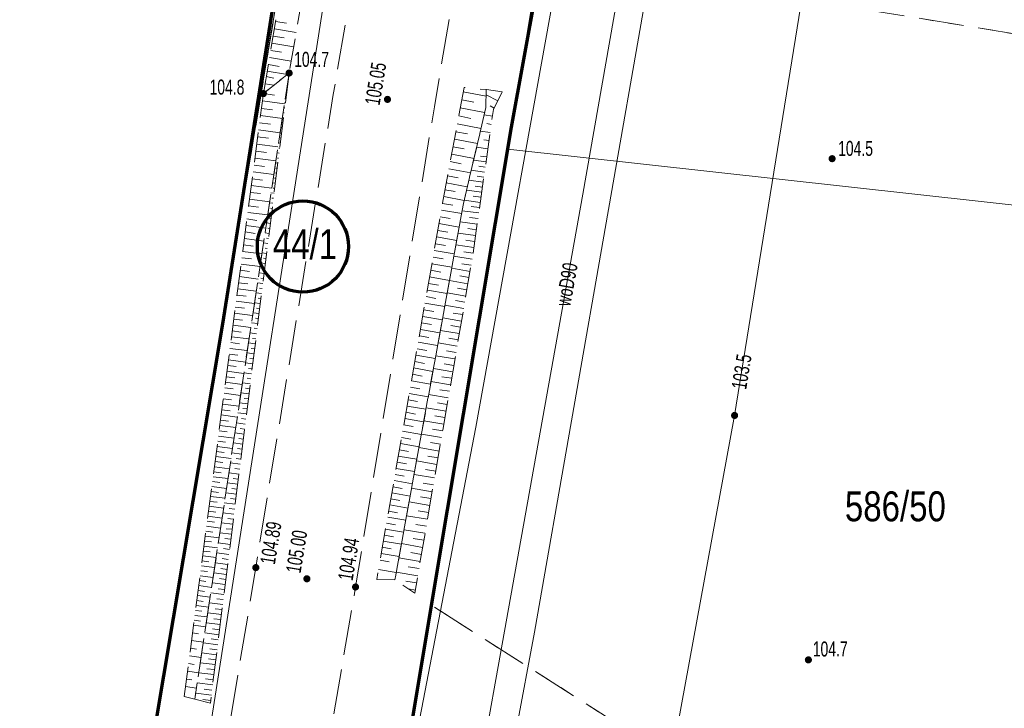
# Model space of a CAD drawing. Header units: inches. Extents: x 6497603 to 6502483, y 5925790 to 5934357.
# Tile 203 of 256: x 6500960 to 6501009, y 5926512 to 5926547. Entities that reach past the tile are written whole.
import ezdxf
from ezdxf.enums import TextEntityAlignment as Align

# ---------------------------------------------------------------- set-up
doc = ezdxf.new("R2010")
doc.units = ezdxf.units.IN
doc.header["$MEASUREMENT"] = 0
for name, pattern in [('1.5_0.75', [2.25, 1.5, -0.75]), ('2.25_0.75', [3, 2.25, -0.75]), ('219-1000', [0, 0]), ('egkk-1000', [3, 2.25, -0.75]), ('egug-1000', [1.5, 0.75, -0.75])]:
    doc.linetypes.add(name, pattern=pattern)
for name, color, linetype in [('000 Inne (niezydentyfikowane)', 7, 'Continuous'), ('203-punkt graniczny', 7, 'Continuous'), ('211-numer działki ewidencyjnej', 7, 'Continuous'), ('217-kontur klasyfikacyjny', 7, 'Continuous'), ('218-kontur użytku gruntowego', 7, 'Continuous'), ('219-działka ewidencyjna', 7, 'Continuous'), ('jezdnia', 7, 'Continuous'), ('pikieta naturalna', 7, 'Continuous'), ('pikieta naturalna-Atr2', 7, 'Continuous'), ('pikieta sztuczna', 7, 'Continuous'), ('pikieta sztuczna-Atr2', 7, 'Continuous'), ('przewód kanalizacyjny', 7, 'Continuous'), ('przewód telekomunikacyjny podziemny', 7, 'Continuous'), ('przewód wodociągowy', 7, 'Continuous'), ('przewód wodociągowy-Atr1', 7, 'Continuous'), ('rzędna', 7, 'Continuous'), ('rzędna-Atr2', 7, 'Continuous'), ('skarpa nieumocniona', 7, 'Continuous')]:
    doc.layers.add(name, color=color, linetype=linetype)
doc.styles.get("Standard").update_dxf_attribs({"font": 'arial.ttf'})

# ---------------------------------------------------------------- blocks, each defined once
blk = doc.blocks.new('203')
at = {"linetype": 'Continuous', "lineweight": 0}
h = blk.add_hatch(color=0, dxfattribs=at)
edge = h.paths.add_edge_path()
edge.add_arc((0, 0), 0.09, 0, 360)
blk = doc.blocks.new('PW01')
at = {"linetype": 'Continuous', "lineweight": 13}
h = blk.add_hatch(color=0, dxfattribs=at)
edge = h.paths.add_edge_path()
edge.add_arc((0, 0), 0.18, 0, 360)

msp = doc.modelspace()

# ---------------------------------------------------------------- linework, layer by layer
at = {"color": 6, "lineweight": 70}
for points in [[(6501014.288, 5926803.269), (6501007.497, 5926761.792), (6501000.65, 5926723.114), (6500995.925, 5926696.36), (6500990.02, 5926661.92), (6500987.8, 5926647.455), (6500983.344, 5926617.376), (6500978.86, 5926589.52), (6500978.12, 5926584.44), (6500973.634, 5926554.262), (6500970.055, 5926531.585), (6500966.598, 5926510.957), (6500966.316, 5926508.932), (6500961.94, 5926483.39), (6500959.883, 5926470.656), (6500972.298, 5926468.045), (6500973.53, 5926475.65)], [(6500973.53, 5926475.25), (6500978.247, 5926503.835), (6500980.53, 5926517.48), (6500984.541, 5926541.433), (6500987.622, 5926558.382), (6500989.197, 5926569.209), (6500990.613, 5926577.773), (6500993.84, 5926597.08), (6500998.11, 5926622.62), (6501002.854, 5926651.083), (6501004.73, 5926664.74), (6501012.001, 5926705.671), (6501019.077, 5926747.779), (6501021.004, 5926759.578), (6501025.838, 5926782.648)]]:
    msp.add_lwpolyline(points, dxfattribs=at)
at = {"color": 5, "lineweight": 70}
msp.add_circle((6500974.08, 5926535.451), 2.284, dxfattribs=at)
at = {"layer": '000 Inne (niezydentyfikowane)', "color": 7, "linetype": 'Continuous', "lineweight": 18, "flags": 128}
for points in [[(6500972.65, 5926546.36), (6500973.74, 5926546.17)], [(6500972.71, 5926546.72), (6500973.26, 5926546.63)], [(6500972.59, 5926545.99), (6500973.14, 5926545.9)], [(6500972.53, 5926545.63), (6500973.62, 5926545.45)], [(6500972.41, 5926544.91), (6500973.49, 5926544.73)], [(6500972.47, 5926545.27), (6500973.01, 5926545.18)], [(6500972.35, 5926544.56), (6500972.89, 5926544.47)], [(6500972.24, 5926543.96), (6500972.62, 5926543.89)], [(6500972.29, 5926544.24), (6500973.3, 5926544.07)], [(6500972.18, 5926543.6), (6500972.62, 5926543.53)], [(6500973.3, 5926543.39), (6500973.29, 5926543.39)], [(6500973.33, 5926543.64), (6500973.32, 5926543.65)], [(6500972.1, 5926543.11), (6500972.66, 5926543.03)], [(6500973.23, 5926542.89), (6500973.22, 5926542.89)], [(6500973.27, 5926543.14), (6500973.24, 5926543.14)], [(6500982.12, 5926543.2), (6500983.26, 5926542.98)], [(6500983.85, 5926542.75), (6500983.26, 5926543.04)], [(6500972.05, 5926542.74), (6500973.16, 5926542.59)], [(6500973.17, 5926542.39), (6500973.15, 5926542.39)], [(6500973.2, 5926542.64), (6500973.16, 5926542.64)], [(6500981.97, 5926542.39), (6500983.19, 5926542.16)], [(6500982.04, 5926542.79), (6500982.65, 5926542.68)], [(6500983.66, 5926542.38), (6500983.46, 5926542.49)], [(6500971.96, 5926542.01), (6500973.05, 5926541.87)], [(6500972, 5926542.37), (6500972.55, 5926542.3)], [(6500973.11, 5926541.89), (6500973.08, 5926541.89)], [(6500973.14, 5926542.14), (6500973.09, 5926542.14)], [(6500981.89, 5926541.99), (6500982.5, 5926541.87)], [(6500983.58, 5926541.98), (6500983.16, 5926542.04)], [(6500971.91, 5926541.65), (6500972.45, 5926541.58)], [(6500973.08, 5926541.63), (6500973.01, 5926541.64)], [(6500981.82, 5926541.59), (6500983.01, 5926541.37)], [(6500983.52, 5926541.57), (6500983.3, 5926541.61)], [(6500971.81, 5926540.94), (6500972.35, 5926540.87)], [(6500971.86, 5926541.29), (6500972.94, 5926541.15)], [(6500973.01, 5926541.13), (6500972.94, 5926541.14)], [(6500973.04, 5926541.38), (6500973.01, 5926541.39)], [(6500981.75, 5926541.2), (6500982.33, 5926541.09)], [(6500983.47, 5926541.16), (6500982.98, 5926541.23)], [(6500971.77, 5926540.58), (6500972.83, 5926540.44)], [(6500972.95, 5926540.63), (6500972.86, 5926540.64)], [(6500972.98, 5926540.88), (6500972.94, 5926540.89)], [(6500981.6, 5926540.44), (6500982.17, 5926540.34)], [(6500981.68, 5926540.82), (6500982.83, 5926540.61)], [(6500983.35, 5926540.35), (6500982.79, 5926540.43)], [(6500983.41, 5926540.76), (6500983.15, 5926540.79)], [(6500971.72, 5926540.23), (6500972.25, 5926540.16)], [(6500972.89, 5926540.13), (6500972.79, 5926540.14)], [(6500972.92, 5926540.38), (6500972.87, 5926540.38)], [(6500981.54, 5926540.07), (6500982.66, 5926539.86)], [(6500983.29, 5926539.94), (6500982.99, 5926539.98)], [(6500971.63, 5926539.53), (6500972.15, 5926539.46)], [(6500971.68, 5926539.88), (6500972.73, 5926539.74)], [(6500972.82, 5926539.62), (6500972.71, 5926539.64)], [(6500972.86, 5926539.88), (6500972.8, 5926539.88)], [(6500981.47, 5926539.71), (6500982.02, 5926539.6)], [(6500983.26, 5926539.69), (6500982.63, 5926539.77)], [(6500983.22, 5926539.43), (6500982.9, 5926539.48)], [(6500971.58, 5926539.19), (6500972.62, 5926539.05)], [(6500972.76, 5926539.12), (6500972.64, 5926539.14)], [(6500972.79, 5926539.37), (6500972.73, 5926539.38)], [(6500981.33, 5926538.99), (6500981.87, 5926538.89)], [(6500981.4, 5926539.35), (6500982.49, 5926539.14)], [(6500983.19, 5926539.18), (6500982.52, 5926539.28)], [(6500983.15, 5926538.93), (6500982.81, 5926538.98)], [(6500971.49, 5926538.5), (6500972.52, 5926538.37)], [(6500971.54, 5926538.84), (6500972.06, 5926538.78)], [(6500972.7, 5926538.62), (6500972.56, 5926538.64)], [(6500972.73, 5926538.87), (6500972.66, 5926538.88)], [(6500981.27, 5926538.64), (6500982.32, 5926538.44)], [(6500983.11, 5926538.68), (6500982.4, 5926538.78)], [(6500983.08, 5926538.43), (6500982.71, 5926538.48)], [(6500971.45, 5926538.16), (6500971.96, 5926538.1)], [(6500972.64, 5926538.12), (6500972.48, 5926538.14)], [(6500972.67, 5926538.37), (6500972.59, 5926538.38)], [(6500981.14, 5926537.95), (6500982.17, 5926537.76)], [(6500981.2, 5926538.29), (6500981.72, 5926538.2)], [(6500983.04, 5926538.17), (6500982.29, 5926538.28)], [(6500983.01, 5926537.92), (6500982.62, 5926537.98)], [(6500971.36, 5926537.49), (6500971.86, 5926537.43)], [(6500971.41, 5926537.83), (6500972.42, 5926537.69)], [(6500972.57, 5926537.62), (6500972.41, 5926537.64)], [(6500972.6, 5926537.87), (6500972.53, 5926537.88)], [(6500981.08, 5926537.61), (6500981.59, 5926537.52)], [(6500982.97, 5926537.66), (6500982.17, 5926537.78)], [(6500982.93, 5926537.4), (6500982.52, 5926537.46)], [(6500971.32, 5926537.16), (6500972.32, 5926537.03)], [(6500972.51, 5926537.11), (6500972.33, 5926537.14)], [(6500972.54, 5926537.36), (6500972.46, 5926537.37)], [(6500981.02, 5926537.27), (6500982.04, 5926537.1)], [(6500982.9, 5926537.13), (6500982.06, 5926537.24)], [(6500971.23, 5926536.5), (6500972.22, 5926536.37)], [(6500971.27, 5926536.83), (6500971.77, 5926536.76)], [(6500972.45, 5926536.61), (6500972.26, 5926536.63)], [(6500972.48, 5926536.86), (6500972.39, 5926536.87)], [(6500980.9, 5926536.6), (6500981.91, 5926536.42)], [(6500980.96, 5926536.94), (6500981.47, 5926536.85)], [(6500982.82, 5926536.57), (6500981.96, 5926536.69)], [(6500982.86, 5926536.85), (6500982.43, 5926536.91)], [(6500971.19, 5926536.18), (6500971.68, 5926536.11)], [(6500972.38, 5926536.11), (6500972.18, 5926536.13)], [(6500972.42, 5926536.36), (6500972.32, 5926536.37)], [(6500980.84, 5926536.26), (6500981.35, 5926536.17)], [(6500982.74, 5926536), (6500981.86, 5926536.12)], [(6500982.78, 5926536.29), (6500982.34, 5926536.35)], [(6500971.1, 5926535.53), (6500971.59, 5926535.47)], [(6500971.15, 5926535.85), (6500972.12, 5926535.72)], [(6500972.32, 5926535.61), (6500972.11, 5926535.63)], [(6500972.35, 5926535.86), (6500972.25, 5926535.87)], [(6500980.72, 5926535.59), (6500981.23, 5926535.5)], [(6500980.78, 5926535.93), (6500981.79, 5926535.75)], [(6500982.65, 5926535.41), (6500981.75, 5926535.54)], [(6500982.69, 5926535.71), (6500982.25, 5926535.77)], [(6500971.06, 5926535.21), (6500972.02, 5926535.08)], [(6500972.26, 5926535.1), (6500972.03, 5926535.13)], [(6500972.29, 5926535.35), (6500972.18, 5926535.37)], [(6500980.66, 5926535.26), (6500981.67, 5926535.08)], [(6500982.61, 5926535.12), (6500982.15, 5926535.18)], [(6500970.98, 5926534.57), (6500971.93, 5926534.45)], [(6500971.02, 5926534.89), (6500971.5, 5926534.83)], [(6500972.2, 5926534.6), (6500971.96, 5926534.63)], [(6500972.23, 5926534.85), (6500972.11, 5926534.87)], [(6500980.55, 5926534.59), (6500981.55, 5926534.41)], [(6500980.61, 5926534.92), (6500981.11, 5926534.83)], [(6500982.56, 5926534.81), (6500981.65, 5926534.97)], [(6500982.51, 5926534.51), (6500982.05, 5926534.59)], [(6500970.94, 5926534.26), (6500971.41, 5926534.2)], [(6500972.13, 5926534.1), (6500971.88, 5926534.13)], [(6500972.16, 5926534.35), (6500972.04, 5926534.37)], [(6500980.49, 5926534.26), (6500980.99, 5926534.17)], [(6500982.46, 5926534.2), (6500981.54, 5926534.36)], [(6500970.85, 5926533.64), (6500971.32, 5926533.58)], [(6500970.9, 5926533.95), (6500971.83, 5926533.82)], [(6500972.07, 5926533.6), (6500971.8, 5926533.63)], [(6500972.1, 5926533.85), (6500971.97, 5926533.86)], [(6500980.37, 5926533.6), (6500980.87, 5926533.51)], [(6500980.43, 5926533.93), (6500981.43, 5926533.75)], [(6500982.35, 5926533.59), (6500981.43, 5926533.75)], [(6500982.41, 5926533.9), (6500981.94, 5926533.98)], [(6500970.77, 5926533.02), (6500971.23, 5926532.96)], [(6500970.81, 5926533.33), (6500971.74, 5926533.21)], [(6500972.01, 5926533.09), (6500971.73, 5926533.13)], [(6500972.04, 5926533.35), (6500971.9, 5926533.36)], [(6500980.32, 5926533.27), (6500981.31, 5926533.09)], [(6500982.25, 5926532.97), (6500981.31, 5926533.13)], [(6500982.3, 5926533.28), (6500981.83, 5926533.36)], [(6500970.73, 5926532.72), (6500971.65, 5926532.6)], [(6500971.94, 5926532.59), (6500971.65, 5926532.63)], [(6500971.98, 5926532.84), (6500971.83, 5926532.86)], [(6500980.2, 5926532.61), (6500981.19, 5926532.44)], [(6500980.26, 5926532.94), (6500980.75, 5926532.85)], [(6500982.14, 5926532.35), (6500981.2, 5926532.51)], [(6500982.19, 5926532.66), (6500981.73, 5926532.74)], [(6500970.65, 5926532.12), (6500971.56, 5926532)], [(6500970.69, 5926532.42), (6500971.15, 5926532.36)], [(6500971.88, 5926532.09), (6500971.58, 5926532.13)], [(6500971.91, 5926532.34), (6500971.76, 5926532.36)], [(6500980.14, 5926532.28), (6500980.64, 5926532.19)], [(6500982.09, 5926532.04), (6500981.61, 5926532.12)], [(6500970.62, 5926531.82), (6500971.06, 5926531.76)], [(6500971.82, 5926531.59), (6500971.5, 5926531.63)], [(6500971.85, 5926531.84), (6500971.7, 5926531.86)], [(6500980.03, 5926531.63), (6500980.52, 5926531.54)], [(6500980.09, 5926531.95), (6500981.07, 5926531.78)], [(6500982.03, 5926531.72), (6500981.09, 5926531.88)], [(6500970.54, 5926531.23), (6500970.98, 5926531.17)], [(6500970.58, 5926531.52), (6500971.47, 5926531.4)], [(6500971.76, 5926531.08), (6500971.43, 5926531.13)], [(6500971.79, 5926531.34), (6500971.63, 5926531.36)], [(6500979.97, 5926531.3), (6500980.95, 5926531.13)], [(6500981.92, 5926531.09), (6500980.97, 5926531.25)], [(6500981.98, 5926531.41), (6500981.5, 5926531.49)], [(6500970.46, 5926530.64), (6500970.9, 5926530.58)], [(6500970.5, 5926530.93), (6500971.38, 5926530.82)], [(6500971.69, 5926530.58), (6500971.35, 5926530.62)], [(6500971.72, 5926530.83), (6500971.56, 5926530.85)], [(6500979.86, 5926530.66), (6500980.83, 5926530.49)], [(6500979.92, 5926530.98), (6500980.4, 5926530.89)], [(6500981.81, 5926530.46), (6500980.86, 5926530.62)], [(6500981.87, 5926530.77), (6500981.39, 5926530.86)], [(6500970.38, 5926530.06), (6500970.82, 5926530.01)], [(6500970.42, 5926530.35), (6500971.29, 5926530.24)], [(6500971.63, 5926530.08), (6500971.28, 5926530.12)], [(6500971.66, 5926530.33), (6500971.49, 5926530.35)], [(6500979.8, 5926530.33), (6500980.29, 5926530.25)], [(6500981.76, 5926530.14), (6500981.28, 5926530.22)], [(6500970.35, 5926529.78), (6500971.21, 5926529.66)], [(6500971.57, 5926529.58), (6500971.2, 5926529.62)], [(6500971.6, 5926529.83), (6500971.42, 5926529.85)], [(6500979.69, 5926529.69), (6500980.17, 5926529.6)], [(6500979.75, 5926530.01), (6500980.71, 5926529.84)], [(6500981.7, 5926529.82), (6500980.74, 5926529.98)], [(6500981.65, 5926529.49), (6500981.16, 5926529.58)], [(6500970.27, 5926529.21), (6500971.12, 5926529.1)], [(6500970.31, 5926529.49), (6500970.74, 5926529.44)], [(6500971.5, 5926529.07), (6500971.12, 5926529.12)], [(6500971.54, 5926529.33), (6500971.35, 5926529.35)], [(6500979.63, 5926529.37), (6500980.6, 5926529.2)], [(6500981.59, 5926529.17), (6500980.62, 5926529.34)], [(6500970.2, 5926528.65), (6500971.04, 5926528.54)], [(6500970.24, 5926528.93), (6500970.66, 5926528.88)], [(6500971.44, 5926528.57), (6500971.05, 5926528.62)], [(6500971.47, 5926528.82), (6500971.28, 5926528.85)], [(6500979.52, 5926528.73), (6500980.48, 5926528.56)], [(6500979.58, 5926529.05), (6500980.06, 5926528.96)], [(6500981.48, 5926528.52), (6500980.5, 5926528.69)], [(6500981.54, 5926528.85), (6500981.05, 5926528.93)], [(6500970.13, 5926528.1), (6500970.95, 5926527.99)], [(6500970.16, 5926528.38), (6500970.58, 5926528.32)], [(6500971.38, 5926528.07), (6500970.97, 5926528.12)], [(6500971.41, 5926528.32), (6500971.21, 5926528.35)], [(6500979.41, 5926528.09), (6500980.36, 5926527.93)], [(6500979.47, 5926528.41), (6500979.94, 5926528.33)], [(6500981.43, 5926528.2), (6500980.94, 5926528.28)], [(6500970.09, 5926527.83), (6500970.5, 5926527.77)], [(6500971.32, 5926527.57), (6500970.9, 5926527.62)], [(6500971.35, 5926527.82), (6500971.14, 5926527.84)], [(6500979.36, 5926527.78), (6500979.83, 5926527.69)], [(6500981.37, 5926527.87), (6500980.38, 5926528.04)], [(6500981.31, 5926527.54), (6500980.82, 5926527.63)], [(6500970.02, 5926527.28), (6500970.43, 5926527.23)], [(6500970.06, 5926527.55), (6500970.87, 5926527.45)], [(6500971.25, 5926527.07), (6500970.82, 5926527.12)], [(6500971.28, 5926527.32), (6500971.07, 5926527.34)], [(6500979.24, 5926527.15), (6500979.72, 5926527.06)], [(6500979.3, 5926527.46), (6500980.25, 5926527.3)], [(6500981.26, 5926527.21), (6500980.26, 5926527.38)], [(6500969.95, 5926526.75), (6500970.35, 5926526.7)], [(6500969.98, 5926527.02), (6500970.79, 5926526.91)], [(6500971.19, 5926526.56), (6500970.75, 5926526.62)], [(6500971.22, 5926526.81), (6500971, 5926526.84)], [(6500979.19, 5926526.83), (6500980.13, 5926526.67)], [(6500981.14, 5926526.55), (6500980.14, 5926526.72)], [(6500981.2, 5926526.88), (6500980.7, 5926526.97)], [(6500969.88, 5926526.22), (6500970.28, 5926526.17)], [(6500969.91, 5926526.48), (6500970.71, 5926526.38)], [(6500971.13, 5926526.06), (6500970.67, 5926526.12)], [(6500971.16, 5926526.31), (6500970.93, 5926526.34)], [(6500979.08, 5926526.2), (6500980.02, 5926526.04)], [(6500979.13, 5926526.52), (6500979.61, 5926526.44)], [(6500981.09, 5926526.22), (6500980.58, 5926526.3)], [(6500969.81, 5926525.7), (6500970.2, 5926525.65)], [(6500969.85, 5926525.96), (6500970.63, 5926525.86)], [(6500971.06, 5926525.56), (6500970.6, 5926525.62)], [(6500971.1, 5926525.81), (6500970.86, 5926525.84)], [(6500979.03, 5926525.89), (6500979.49, 5926525.81)], [(6500981.03, 5926525.88), (6500980.02, 5926526.06)], [(6500980.97, 5926525.55), (6500980.47, 5926525.63)], [(6500969.74, 5926525.18), (6500970.13, 5926525.13)], [(6500969.78, 5926525.44), (6500970.55, 5926525.34)], [(6500971, 5926525.06), (6500970.52, 5926525.12)], [(6500971.03, 5926525.31), (6500970.8, 5926525.34)], [(6500978.92, 5926525.27), (6500979.38, 5926525.19)], [(6500978.97, 5926525.58), (6500979.91, 5926525.42)], [(6500980.91, 5926525.21), (6500979.9, 5926525.39)], [(6500969.68, 5926524.68), (6500970.06, 5926524.63)], [(6500969.71, 5926524.93), (6500970.48, 5926524.83)], [(6500970.94, 5926524.55), (6500970.45, 5926524.62)], [(6500970.97, 5926524.8), (6500970.73, 5926524.84)], [(6500978.81, 5926524.65), (6500979.27, 5926524.57)], [(6500978.86, 5926524.96), (6500979.79, 5926524.8)], [(6500980.8, 5926524.54), (6500979.78, 5926524.71)], [(6500980.86, 5926524.87), (6500980.35, 5926524.96)], [(6500969.61, 5926524.17), (6500969.99, 5926524.12)], [(6500969.64, 5926524.42), (6500970.4, 5926524.32)], [(6500970.91, 5926524.3), (6500970.66, 5926524.33)], [(6500978.75, 5926524.34), (6500979.68, 5926524.18)], [(6500980.74, 5926524.2), (6500980.23, 5926524.28)], [(6500969.55, 5926523.68), (6500969.92, 5926523.63)], [(6500969.58, 5926523.92), (6500970.33, 5926523.83)], [(6500970.88, 5926524.05), (6500970.37, 5926524.11)], [(6500970.84, 5926523.8), (6500970.59, 5926523.83)], [(6500978.65, 5926523.73), (6500979.57, 5926523.57)], [(6500978.7, 5926524.03), (6500979.16, 5926523.95)], [(6500980.68, 5926523.86), (6500979.65, 5926524.03)], [(6500969.48, 5926523.18), (6500969.85, 5926523.13)], [(6500969.51, 5926523.43), (6500970.25, 5926523.33)], [(6500970.81, 5926523.55), (6500970.29, 5926523.61)], [(6500970.78, 5926523.3), (6500970.52, 5926523.33)], [(6500978.59, 5926523.42), (6500979.05, 5926523.34)], [(6500980.56, 5926523.17), (6500979.53, 5926523.35)], [(6500980.62, 5926523.51), (6500980.11, 5926523.6)], [(6500969.41, 5926522.68), (6500969.78, 5926522.64)], [(6500969.45, 5926522.93), (6500970.18, 5926522.84)], [(6500970.75, 5926523.05), (6500970.22, 5926523.11)], [(6500970.72, 5926522.8), (6500970.45, 5926522.83)], [(6500978.49, 5926522.81), (6500978.94, 5926522.73)], [(6500978.54, 5926523.11), (6500979.46, 5926522.95)], [(6500980.44, 5926522.48), (6500979.4, 5926522.66)], [(6500980.5, 5926522.83), (6500979.98, 5926522.92)], [(6500969.35, 5926522.19), (6500969.71, 5926522.14)], [(6500969.38, 5926522.44), (6500970.1, 5926522.34)], [(6500970.69, 5926522.54), (6500970.14, 5926522.61)], [(6500970.66, 5926522.29), (6500970.38, 5926522.33)], [(6500978.38, 5926522.2), (6500978.83, 5926522.12)], [(6500978.43, 5926522.51), (6500979.35, 5926522.35)], [(6500980.38, 5926522.13), (6500979.86, 5926522.22)], [(6500969.28, 5926521.69), (6500969.64, 5926521.65)], [(6500969.32, 5926521.94), (6500970.03, 5926521.85)], [(6500970.62, 5926522.04), (6500970.07, 5926522.11)], [(6500970.59, 5926521.79), (6500970.31, 5926521.83)], [(6500978.33, 5926521.9), (6500979.24, 5926521.74)], [(6500980.33, 5926521.79), (6500979.28, 5926521.97)], [(6500969.22, 5926521.2), (6500969.57, 5926521.15)], [(6500969.25, 5926521.44), (6500969.95, 5926521.35)], [(6500970.56, 5926521.54), (6500969.99, 5926521.61)], [(6500970.53, 5926521.29), (6500970.24, 5926521.32)], [(6500978.22, 5926521.29), (6500979.13, 5926521.14)], [(6500978.27, 5926521.6), (6500978.73, 5926521.52)], [(6500980.2, 5926521.09), (6500979.15, 5926521.27)], [(6500980.27, 5926521.44), (6500979.74, 5926521.53)], [(6500969.15, 5926520.7), (6500969.5, 5926520.66)], [(6500969.19, 5926520.95), (6500969.88, 5926520.86)], [(6500970.5, 5926521.04), (6500969.92, 5926521.11)], [(6500970.47, 5926520.79), (6500970.17, 5926520.82)], [(6500978.11, 5926520.69), (6500979.02, 5926520.54)], [(6500978.17, 5926520.99), (6500978.62, 5926520.92)], [(6500980.14, 5926520.74), (6500979.61, 5926520.83)], [(6500969.09, 5926520.2), (6500969.43, 5926520.16)], [(6500969.12, 5926520.45), (6500969.8, 5926520.36)], [(6500970.44, 5926520.53), (6500969.84, 5926520.61)], [(6500970.4, 5926520.28), (6500970.1, 5926520.32)], [(6500978.06, 5926520.39), (6500978.51, 5926520.31)], [(6500980.08, 5926520.38), (6500979.02, 5926520.57)], [(6500969.02, 5926519.71), (6500969.36, 5926519.66)], [(6500969.06, 5926519.96), (6500969.73, 5926519.87)], [(6500970.37, 5926520.03), (6500969.77, 5926520.11)], [(6500970.34, 5926519.78), (6500970.03, 5926519.82)], [(6500977.95, 5926519.74), (6500978.4, 5926519.66)], [(6500978.01, 5926520.08), (6500978.9, 5926519.93)], [(6500979.96, 5926519.67), (6500978.89, 5926519.86)], [(6500980.02, 5926520.03), (6500979.49, 5926520.12)], [(6500968.96, 5926519.21), (6500969.29, 5926519.17)], [(6500968.99, 5926519.46), (6500969.65, 5926519.37)], [(6500970.31, 5926519.53), (6500969.69, 5926519.61)], [(6500970.28, 5926519.28), (6500969.97, 5926519.32)], [(6500977.87, 5926519.27), (6500978.76, 5926519.12)], [(6500979.9, 5926519.32), (6500979.36, 5926519.41)], [(6500968.89, 5926518.72), (6500969.22, 5926518.67)], [(6500968.93, 5926518.96), (6500969.58, 5926518.88)], [(6500970.25, 5926519.03), (6500969.61, 5926519.11)], [(6500970.22, 5926518.78), (6500969.9, 5926518.82)], [(6500979.84, 5926518.96), (6500978.76, 5926519.15)], [(6500979.78, 5926518.6), (6500979.24, 5926518.69)], [(6500968.83, 5926518.22), (6500969.15, 5926518.18)], [(6500968.86, 5926518.47), (6500969.51, 5926518.38)], [(6500970.18, 5926518.52), (6500969.54, 5926518.61)], [(6500970.15, 5926518.27), (6500969.83, 5926518.31)], [(6500979.72, 5926518.24), (6500979.37, 5926518.3)], [(6500968.76, 5926517.73), (6500969.08, 5926517.68)], [(6500968.8, 5926517.97), (6500969.43, 5926517.89)], [(6500970.12, 5926518.02), (6500969.46, 5926518.1)], [(6500970.09, 5926517.77), (6500969.76, 5926517.81)], [(6500968.7, 5926517.23), (6500969.01, 5926517.19)], [(6500968.73, 5926517.48), (6500969.36, 5926517.39)], [(6500970.06, 5926517.52), (6500969.39, 5926517.6)], [(6500970.03, 5926517.27), (6500969.69, 5926517.31)], [(6500968.63, 5926516.73), (6500968.94, 5926516.69)], [(6500968.67, 5926516.98), (6500969.28, 5926516.9)], [(6500970, 5926517.02), (6500969.31, 5926517.1)], [(6500969.96, 5926516.77), (6500969.62, 5926516.81)], [(6500968.6, 5926516.49), (6500969.21, 5926516.41)], [(6500969.93, 5926516.52), (6500969.24, 5926516.6)], [(6500969.9, 5926516.26), (6500969.55, 5926516.31)], [(6500968.55, 5926516.1), (6500968.85, 5926516.06)], [(6500969.87, 5926516.01), (6500969.16, 5926516.1)], [(6500969.84, 5926515.76), (6500969.48, 5926515.81)], [(6500968.45, 5926515.33), (6500968.74, 5926515.29)], [(6500968.5, 5926515.72), (6500969.09, 5926515.64)], [(6500969.81, 5926515.51), (6500969.09, 5926515.6)], [(6500969.78, 5926515.26), (6500969.41, 5926515.3)], [(6500968.4, 5926514.95), (6500968.98, 5926514.87)], [(6500969.74, 5926515.01), (6500969.01, 5926515.1)], [(6500969.71, 5926514.76), (6500969.34, 5926514.8)], [(6500968.35, 5926514.56), (6500968.63, 5926514.52)], [(6500969.68, 5926514.51), (6500968.93, 5926514.6)], [(6500969.65, 5926514.26), (6500969.27, 5926514.3)], [(6500968.25, 5926513.79), (6500968.52, 5926513.75)], [(6500968.3, 5926514.18), (6500968.86, 5926514.1)], [(6500969.62, 5926514.01), (6500968.86, 5926514.1)], [(6500969.59, 5926513.75), (6500969.2, 5926513.8)], [(6500968.2, 5926513.41), (6500968.74, 5926513.33)], [(6500969.56, 5926513.5), (6500968.78, 5926513.6)], [(6500969.52, 5926513.24), (6500969.13, 5926513.29)], [(6500969.49, 5926512.98), (6500968.71, 5926513.08)], [(6500969.46, 5926512.72), (6500969.06, 5926512.77)]]:
    msp.add_lwpolyline(points, dxfattribs=at)
at = {"layer": '217-kontur klasyfikacyjny', "color": 3, "linetype": 'egkk-1000', "lineweight": 18, "flags": 128}
for points in [[(6500966.26, 5926508.94), (6500973.85, 5926554.23)], [(6500985.97, 5926549.97), (6500980.53, 5926517.48)], [(6501119.71, 5926528.22), (6500985.97, 5926549.97)], [(6500980.53, 5926517.48), (6500973.53, 5926475.65)], [(6501043.32, 5926477.52), (6500980.53, 5926517.48)]]:
    msp.add_lwpolyline(points, dxfattribs=at)
at = {"layer": '218-kontur użytku gruntowego', "color": 3, "linetype": 'egug-1000', "lineweight": 18, "flags": 128}
for points in [[(6500966.26, 5926508.94), (6500973.85, 5926554.23)], [(6500985.97, 5926549.97), (6500980.53, 5926517.48)], [(6501119.71, 5926528.22), (6500985.97, 5926549.97)], [(6500980.53, 5926517.48), (6500973.53, 5926475.65)], [(6501043.32, 5926477.52), (6500980.53, 5926517.48)]]:
    msp.add_lwpolyline(points, dxfattribs=at)
at = {"layer": '219-działka ewidencyjna', "color": 3, "linetype": '219-1000', "lineweight": 18, "flags": 128}
for points in [[(6500984.35, 5926540.33), (6500989.1, 5926568.73)], [(6500973.85, 5926554.23), (6500966.26, 5926508.94)], [(6500976.09, 5926553.91), (6500968.99, 5926508.56)], [(6500979.61, 5926511.98), (6500984.35, 5926540.33)], [(6500984.35, 5926540.33), (6501025.31, 5926535.81)]]:
    msp.add_lwpolyline(points, dxfattribs=at)
at = {"layer": 'jezdnia', "color": 7, "linetype": '2.25_0.75', "lineweight": 18, "flags": 128}
msp.add_lwpolyline([(6500964.63, 5926476.24), (6500967.48, 5926494.08), (6500971.72, 5926519.37), (6500975.6, 5926543.06), (6500980.31, 5926570.24), (6500985.21, 5926569.19), (6500980.67, 5926542.45), (6500976.72, 5926518.4), (6500972.44, 5926493.42), (6500970.47, 5926475.3), (6500967.52, 5926475.78)], close=True, dxfattribs=at)
at = {"layer": 'przewód kanalizacyjny', "color": 34, "linetype": 'Continuous', "lineweight": 18, "flags": 128}
msp.add_lwpolyline([(6501003.95, 5927073.51), (6501025.81, 5926978.07), (6501035.87, 5926937.23), (6501039.66, 5926890.33), (6501042.57, 5926877.1), (6501036.67, 5926815.74), (6501025.75, 5926759.78), (6501010.3, 5926664.16), (6500995.69, 5926573.15), (6500985.69, 5926516.13), (6500980.52, 5926488.69), (6501036.78, 5926481.38)], dxfattribs=at)
at = {"layer": 'przewód telekomunikacyjny podziemny', "color": 30, "linetype": 'Continuous', "lineweight": 18, "flags": 128}
for points in [[(6501044.69, 5926815.36), (6501035.71, 5926766.18), (6501027.74, 5926718.85), (6501020.68, 5926671.15), (6501011.26, 5926622.96), (6501003.43, 5926574.72), (6500995.72, 5926526.99), (6500987.58, 5926482.63), (6500981.59, 5926441.29), (6500972.21, 5926403.46)], [(6500990.65, 5926665.04), (6500987.45, 5926640.45), (6500986.95, 5926634.29), (6500986.01, 5926631.95), (6500983.85, 5926619.57), (6500998.55, 5926617.08), (6500997.31, 5926609.2), (6500995.49, 5926594.85), (6500991.8, 5926572.67), (6500987.21, 5926551.13), (6500982.75, 5926526.41), (6500978.16, 5926502.55), (6500973.52, 5926479.09), (6500971.89, 5926467.87), (6500969.86, 5926456.4), (6500967.19, 5926441.32), (6500964.2, 5926424.48), (6500961.05, 5926407.01)]]:
    msp.add_lwpolyline(points, dxfattribs=at)
at = {"layer": 'przewód wodociągowy', "color": 5, "linetype": 'Continuous', "lineweight": 18, "flags": 128}
msp.add_lwpolyline([(6501009.27, 5926663.27), (6501003.13, 5926626.99), (6501002.42, 5926622.82), (6500994.65, 5926575.27), (6500988.11, 5926538.08), (6500979.08, 5926487.69), (6501036.8, 5926480.16)], dxfattribs=at)
at = {"layer": 'skarpa nieumocniona', "color": 7, "linetype": '1.5_0.75', "lineweight": 18, "flags": 128}
for points in [[(6500972.1, 5926543.11), (6500977.17, 5926572.88), (6500978.34, 5926572.52), (6500973.39, 5926544.14)], [(6500972.1, 5926543.11), (6500977.17, 5926572.88), (6500978.34, 5926572.52), (6500973.39, 5926544.14)], [(6500968.13, 5926512.91), (6500972.1, 5926543.11), (6500973.39, 5926544.14), (6500968.66, 5926512.78)], [(6500968.13, 5926512.91), (6500972.1, 5926543.11), (6500973.39, 5926544.14), (6500968.66, 5926512.78)], [(6500973.39, 5926544.14), (6500969.44, 5926512.58), (6500968.66, 5926512.78)], [(6500973.39, 5926544.14), (6500969.44, 5926512.58), (6500968.66, 5926512.78)], [(6500983.27, 5926543.31), (6500983.25, 5926542.41), (6500982.13, 5926537.61), (6500978.69, 5926518.75), (6500977.78, 5926518.78), (6500981.08, 5926537.63), (6500982.16, 5926543.42)], [(6500983.27, 5926543.31), (6500983.25, 5926542.41), (6500982.13, 5926537.61), (6500978.69, 5926518.75), (6500977.78, 5926518.78), (6500981.08, 5926537.63), (6500982.16, 5926543.42)], [(6500984.07, 5926543.2), (6500983.63, 5926542.32), (6500982.59, 5926534.97), (6500979.69, 5926518.09), (6500978.69, 5926518.75), (6500982.13, 5926537.61), (6500983.25, 5926542.41), (6500983.27, 5926543.31)], [(6500984.07, 5926543.2), (6500983.63, 5926542.32), (6500982.59, 5926534.97), (6500979.69, 5926518.09), (6500978.69, 5926518.75), (6500982.13, 5926537.61), (6500983.25, 5926542.41), (6500983.27, 5926543.31)]]:
    msp.add_lwpolyline(points, close=True, dxfattribs=at)

# ---------------------------------------------------------------- block references
at = {"layer": '203-punkt graniczny', "color": 7, "linetype": 'Continuous', "lineweight": 18}
msp.add_blockref('203', (6500984.35, 5926540.33), dxfattribs=at)
at = {"layer": 'pikieta naturalna', "color": 7, "linetype": 'Continuous', "lineweight": 13}
for p in [(6500973.39, 5926544.14), (6500972.1, 5926543.11), (6501000.61, 5926539.85), (6500999.42, 5926514.75)]:
    msp.add_blockref('PW01', p, dxfattribs=at)
at = {"layer": 'pikieta sztuczna', "color": 7, "linetype": 'Continuous', "lineweight": 13}
for p in [(6500978.32, 5926542.82), (6500971.72, 5926519.37), (6500974.28, 5926518.81), (6500976.72, 5926518.4)]:
    msp.add_blockref('PW01', p, dxfattribs=at)
at = {"layer": 'rzędna', "color": 30, "linetype": 'Continuous', "lineweight": 18}
msp.add_blockref('PW01', (6500995.72, 5926526.99), dxfattribs=at)

# ---------------------------------------------------------------- texts
at = {"layer": '211-numer działki ewidencyjnej', "color": 3, "linetype": 'Continuous', "lineweight": 18, "width": 0.79}
msp.add_text('44/1', height=1.5, dxfattribs=at).set_placement((6500972.57, 5926534.82))
msp.add_text('586/50', height=1.5, dxfattribs=at).set_placement((6501001.25, 5926523.19), align=Align.TOP_LEFT)
at = {"layer": 'pikieta naturalna-Atr2', "color": 7, "width": 0.667}
for s, p in [('104.7', (6500973.64, 5926544.45)), ('104.8', (6500969.4, 5926543.06)), ('104.5', (6501000.91, 5926539.99)), ('104.7', (6500999.64, 5926514.92))]:
    msp.add_text(s, height=0.75, dxfattribs=at).set_placement(p)
at = {"layer": 'pikieta sztuczna-Atr2', "color": 7, "width": 0.667}
for s, rotation, p in [('105.05', 80.698, (6500977.92, 5926542.49)), ('104.89', 80.698, (6500972.67, 5926519.49)), ('105.00', 80.698, (6500973.96, 5926519.06)), ('104.94', 80.672, (6500976.57, 5926518.68))]:
    msp.add_text(s, height=0.75, rotation=rotation, dxfattribs=at).set_placement(p)
at = {"layer": 'przewód wodociągowy-Atr1', "color": 5, "width": 0.667}
msp.add_text('woD90', height=0.75, rotation=79.8, dxfattribs=at).set_placement((6500987.11, 5926532.48), align=Align.MIDDLE_LEFT)
at = {"layer": 'rzędna-Atr2', "color": 30, "width": 0.667}
msp.add_text('103.5', height=0.75, rotation=80.824, dxfattribs=at).set_placement((6500995.93, 5926528.32), align=Align.MIDDLE_LEFT)

doc.saveas('drawing.dxf')
